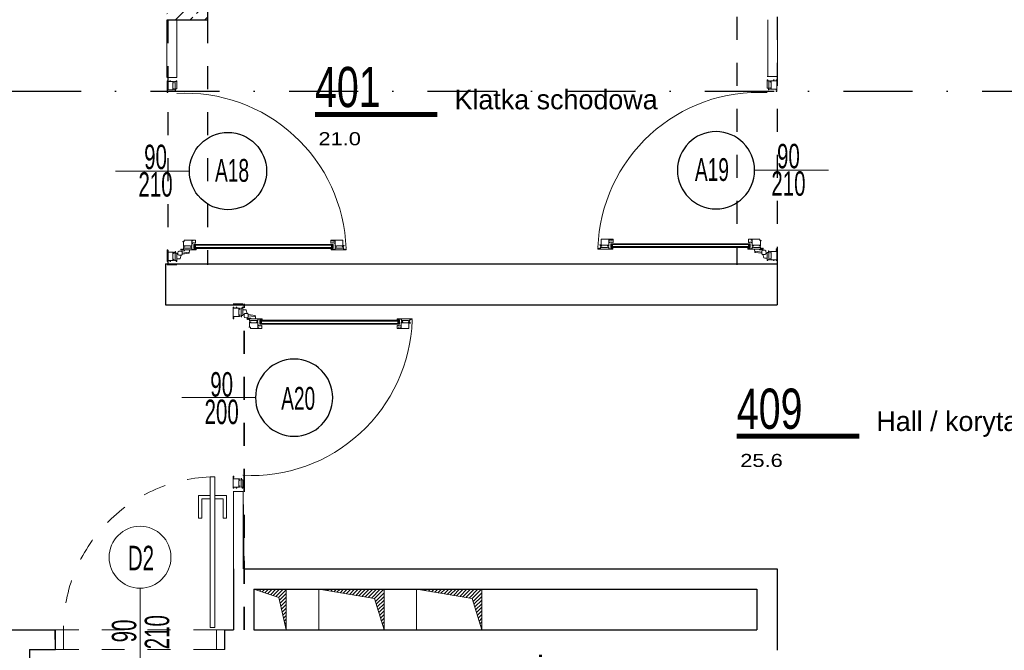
# Model space of a CAD drawing. Header units: millimetres. Extents: x 14495 to 271441, y -21035 to 2232.
# Tile 32 of 227: x 86997 to 87601, y -9747 to -9360. Entities that reach past the tile are written whole.
import ezdxf
from ezdxf.enums import TextEntityAlignment as Align

# ---------------------------------------------------------------- set-up
doc = ezdxf.new("R2010")
doc.units = ezdxf.units.MM
doc.linetypes.add('DASHDOT', pattern=[1, 0.5, -0.25, 0, -0.25])
doc.linetypes.add('DASHED', pattern=[28.222222, 14.111111, -14.111111])
for name, color, linetype in [('_1_cienkie', 251, 'Continuous'), ('A-POW-NR', 1, 'Continuous'), ('a_blok_kółko', 1, 'Continuous'), ('a_blok_opis', 1, 'Continuous'), ('a_HATCH', 9, 'Continuous'), ('A_L_PRZEK', 3, 'Continuous'), ('A_OSIE', 252, 'DASHDOT'), ('A_PROJEKTOWANE', 3, 'Continuous'), ('A_SC_DZIAlOWE', 4, 'Continuous')]:
    doc.layers.add(name, color=color, linetype=linetype)
doc.layers.add('A-POW', color=2, linetype='Continuous', plot=False)
for name, color, linetype, lineweight in [('A_ALUMINIUM', 1, 'Continuous', 13), ('A_L_CIENKA', 251, 'Continuous', 5), ('A_otwory', 251, 'Continuous', 5), ('A_Stolarka_drzwi', 1, 'Continuous', 9), ('M_drzwi', 1, 'Continuous', 5)]:
    doc.layers.add(name, color=color, linetype=linetype, lineweight=lineweight)
doc.styles.add('arial-tab', font='arial.ttf')
doc.styles.add('ARIAL1_2', font='arial.ttf', dxfattribs={"width": 1.2})
doc.styles.add('arialce', font='ARIALN.TTF')
doc.styles.add('cent', font='swissel.ttf')
doc.styles.add('ROMANS', font='romans', dxfattribs={"width": 0.6})
doc.styles.add('switz721ltexbt', font='swissel.ttf')

# ---------------------------------------------------------------- blocks, each defined once
blk = doc.blocks.new('AQQSSA')
for p, q in [((42.36, 91.05), (42.36, 93.95)), ((48.36, 91.07), (48.36, 93.97)), ((48.36, 91.07), (48.36, 93.97)), ((45.06, 85.14), (45.06, 88.34)), ((45.66, 88.34), (45.06, 88.34)), ((45.46, 88.34), (45.46, 5.91)), ((45.46, 88.34), (45.46, 85.14)), ((46.86, 88.34), (45.46, 88.34)), ((45.46, 87.34), (46.86, 88.34)), ((45.46, 88.34), (46.86, 87.34)), ((46.86, 87.34), (45.46, 87.34)), ((46.86, 88.34), (46.86, 5.91)), ((0, -45.32), (0, 0)), ((45.06, 5.91), (45.06, 2.71)), ((45.06, 2.71), (45.46, 2.71)), ((45.46, 2.71), (45.46, 5.91)), ((46.86, 2.71), (46.86, 5.91)), ((46.86, 2.71), (47.46, 2.71)), ((47.46, 5.91), (47.46, 2.71)), ((48.36, -0.01), (48.36, -2.91)), ((48.36, -0.01), (48.36, -2.91)), ((49.25, -0.01), (48.36, -0.01)), ((48.76, -2.91), (48.36, -2.91)), ((49.06, -4.59), (48.86, -3)), ((49.06, -5.71), (49.06, -4.61)), ((49.71, -0.31), (50.16, -0.28)), ((49.71, -0.31), (50.28, -4.4)), ((50.16, -0.28), (50.16, -0.1)), ((50.16, -0.1), (50.16, -0.1)), ((50.38, -0.27), (50.96, -4.43)), ((51.63, -5.09), (53.67, -5.67)), ((-57.5, -7.7), (-57.5, -13.7)), ((50.37, -7), (50.93, -7.04)), ((51.02, -7.14), (51.02, -7.7)), ((53.92, -7.7), (51.02, -7.7)), ((53.92, -6.8), (53.92, -7.7)), ((57.5, -7.7), (57.5, -13.7))]:
    blk.add_line(p, q)
at = {"linetype": 'Continuous'}
for p, q in [((42.36, 88.69), (42.36, 86.97)), ((42.8, 88.69), (42.36, 88.69)), ((42.38, 86.94), (44.21, 86.94)), ((42.55, 88.57), (42.92, 88.57)), ((42.82, 89.14), (42.76, 89.03)), ((42.78, 88.97), (42.8, 88.96)), ((42.8, 88.96), (42.8, 88.69)), ((42.92, 88.57), (42.92, 89.11)), ((44.31, 89.04), (44.08, 89.19)), ((44.08, 88.74), (44.12, 88.74)), ((44.08, 87.63), (44.08, 88.74)), ((44.08, 87.17), (44.26, 87.66)), ((44.08, 87.09), (44.08, 87.17)), ((44.26, 87.12), (44.08, 87.09)), ((44.12, 88.99), (44.29, 88.99)), ((44.12, 88.74), (44.12, 88.99)), ((44.14, 87.7), (44.12, 87.63)), ((44.26, 86.99), (44.26, 87.12)), ((42.36, 2.05), (42.36, 3.78)), ((42.8, 2.05), (42.36, 2.05)), ((42.38, 3.8), (44.21, 3.8)), ((42.82, 1.61), (42.76, 1.71)), ((42.78, 1.77), (42.8, 1.78)), ((42.8, 1.78), (42.8, 2.05)), ((44.08, 3.65), (44.08, 3.57)), ((44.26, 3.62), (44.08, 3.65)), ((44.08, 3.57), (44.26, 3.08)), ((44.08, 3.11), (44.08, 2)), ((44.08, 2), (44.12, 2)), ((44.31, 1.7), (44.08, 1.56)), ((44.14, 3.04), (44.12, 3.11)), ((44.12, 2), (44.12, 1.75)), ((44.12, 1.75), (44.29, 1.75)), ((44.26, 3.75), (44.26, 3.62)), ((45.46, 3.71), (46.86, 3.71)), ((46.86, 2.71), (45.46, 3.71)), ((46.86, 3.71), (45.46, 2.71)), ((45.46, 2.71), (46.86, 2.71))]:
    blk.add_line(p, q, dxfattribs=at)
for points in [[(45.85, 94.69), (46.24, 94.69, -0.41455), (46.26, 94.67), (46.26, 94.47, -0.466308), (46.24, 94.45), (45.93, 94.5, 0.466308), (45.91, 94.48), (45.91, 94.06, 0.520587), (45.93, 94.04), (46.18, 94.13, -0.520587), (46.21, 94.11), (46.21, 94.03, -0.315299), (46.01, 93.74), (45.91, 93.71, 0.315377), (45.87, 93.66), (45.87, 90.57, 0.315578), (45.91, 90.52), (46.01, 90.49, -0.315299), (46.21, 90.2), (46.21, 90.12, -0.520587), (46.18, 90.1), (45.93, 90.19, 0.520587), (45.91, 90.18), (45.91, 89.75, 0.466308), (45.93, 89.73), (46.24, 89.78, -0.466308), (46.26, 89.76), (46.26, 89.56, -0.414372), (46.24, 89.54), (42.86, 89.54), (42.86, 89.39), (42.76, 89.39), (42.76, 89.54), (42.54, 89.54), (42.54, 87.94), (42.76, 87.94), (42.76, 88.09), (42.86, 88.09), (42.86, 87.74, -0.414214), (42.76, 87.64), (42.76, 87.79), (42.51, 87.79), (42.51, 87.09), (42.76, 87.09), (42.76, 87.24, -0.414214), (42.86, 87.14), (42.86, 86.94), (42.38, 86.94, -0.414214), (42.36, 86.96), (42.36, 94.11, -0.414214), (42.38, 94.14), (45.62, 94.14, 0.414214), (45.67, 94.19), (45.67, 95.04, -0.414214), (45.72, 95.09), (45.8, 95.09, -0.414214), (45.85, 95.04)], [(47.96, 95.42), (47.96, 95.57, 0.414214), (47.86, 95.47), (47.86, 95.27), (48.18, 95.27), (48.18, 94.72), (46.99, 94.72, 0.414328), (46.97, 94.7), (46.97, 94.49, 0.466308), (46.99, 94.47), (47.3, 94.53, -0.466308), (47.32, 94.51), (47.32, 94.08, -0.520587), (47.3, 94.06), (47.05, 94.15, 0.520587), (47.02, 94.13), (47.02, 94.05, 0.315299), (47.22, 93.77), (47.33, 93.73, -0.315578), (47.36, 93.69), (47.36, 90.6, -0.315578), (47.33, 90.55), (47.22, 90.51, 0.315299), (47.02, 90.23), (47.02, 90.15, 0.520587), (47.05, 90.13), (47.3, 90.22, -0.520587), (47.32, 90.2), (47.32, 89.78, -0.466308), (47.3, 89.76), (46.99, 89.81, 0.466308), (46.97, 89.79), (46.97, 89.59, 0.414372), (46.99, 89.57), (47.86, 89.57), (47.86, 89.42), (47.96, 89.42), (47.96, 89.57), (48.18, 89.57), (48.18, 87.97), (47.96, 87.97), (47.96, 88.12), (47.86, 88.12), (47.86, 87.77, 0.414214), (47.96, 87.67), (47.96, 87.82), (48.21, 87.82), (48.21, 87.12), (47.96, 87.12), (47.96, 87.27, 0.414214), (47.86, 87.17), (47.86, 86.97), (48.33, 86.97, 0.414214), (48.36, 86.99), (48.36, 96.24, 0.414214), (48.33, 96.27), (47.86, 96.27), (47.86, 96.07, 0.414214), (47.96, 95.97), (47.96, 96.12), (48.21, 96.12), (48.21, 95.42)], [(46.28, -3.63), (46.28, -3.43, 0.466308), (46.25, -3.41), (45.95, -3.46, -0.466308), (45.92, -3.44), (45.92, -3.02, -0.520587), (45.95, -3), (46.2, -3.09, 0.520587), (46.22, -3.07), (46.22, -2.99, 0.315299), (46.02, -2.71), (45.92, -2.67, -0.315578), (45.89, -2.62), (45.89, 0.47, -0.315578), (45.92, 0.51), (46.02, 0.55, 0.315299), (46.22, 0.83), (46.22, 0.91, 0.520587), (46.2, 0.93), (45.95, 0.84, -0.520587), (45.92, 0.86), (45.92, 1.29, -0.466308), (45.95, 1.31), (46.25, 1.25, 0.466308), (46.28, 1.27), (46.28, 1.48, 0.414294), (46.26, 1.5), (44.56, 1.5), (44.56, 2), (44.2, 2), (44.16, 1.85), (44.16, 1.8), (44.36, 1.8), (44.36, 1.5), (43.48, 1.5), (43.46, 1.47), (43.43, 1.5), (42.56, 1.5), (42.56, 1.8), (42.76, 1.8), (42.76, 1.85), (42.72, 2), (42.36, 2), (42.36, -3.1), (43.11, -3.1, -0.414214), (43.16, -3.15), (43.16, -4, 0.414214), (43.21, -4.05), (43.29, -4.05, 0.414214), (43.34, -4), (43.34, -3.7, -0.414214), (43.39, -3.65), (46.26, -3.65, 0.414261)], [(47.96, -4.35), (47.96, -4.5, -0.414214), (47.86, -4.4), (47.86, -4.2), (48.18, -4.2), (48.18, -3.65), (46.99, -3.65, -0.414328), (46.97, -3.63), (46.97, -3.43, -0.466308), (46.99, -3.41), (47.3, -3.46, 0.466308), (47.32, -3.44), (47.32, -3.02, 0.520587), (47.3, -3), (47.05, -3.09, -0.520587), (47.02, -3.07), (47.02, -2.99, -0.315299), (47.22, -2.71), (47.33, -2.67, 0.315578), (47.36, -2.62), (47.36, 0.47, 0.315578), (47.33, 0.52), (47.22, 0.55, -0.315299), (47.02, 0.83), (47.02, 0.92, -0.520587), (47.05, 0.93), (47.3, 0.85, 0.520587), (47.32, 0.86), (47.32, 1.29, 0.466308), (47.3, 1.31), (46.99, 1.25, -0.466308), (46.97, 1.27), (46.97, 1.48, -0.414372), (46.99, 1.5), (47.86, 1.5), (47.86, 1.65), (47.96, 1.65), (47.96, 1.5), (48.18, 1.5), (48.18, 3.1), (47.96, 3.1), (47.96, 2.95), (47.86, 2.95), (47.86, 3.3, -0.414214), (47.96, 3.4), (47.96, 3.25), (48.21, 3.25), (48.21, 3.95), (47.96, 3.95), (47.96, 3.8, -0.414214), (47.86, 3.9), (47.86, 4.1), (48.33, 4.1, -0.414214), (48.36, 4.07), (48.36, -5.18, -0.414214), (48.33, -5.2), (47.86, -5.2), (47.86, -5, -0.414214), (47.96, -4.9), (47.96, -5.05), (48.21, -5.05), (48.21, -4.35)], [(-49.81, -9.07, -0.414214), (-49.83, -9.09), (-50.04, -9.09, -0.466982), (-50.06, -9.06), (-50, -8.75, 0.466982), (-50.02, -8.73), (-50.45, -8.73, 0.520198), (-50.47, -8.76), (-50.38, -9, -0.520198), (-50.4, -9.03), (-50.48, -9.03, -0.315377), (-50.76, -8.83), (-50.8, -8.73, 0.315377), (-50.84, -8.7), (-53.93, -8.7, 0.315377), (-53.98, -8.73), (-54.02, -8.83, -0.315377), (-54.3, -9.03), (-54.38, -9.03, -0.520822), (-54.4, -9), (-54.31, -8.76, 0.520822), (-54.33, -8.73), (-54.75, -8.73, 0.466529), (-54.77, -8.76), (-54.72, -9.06, -0.466529), (-54.74, -9.09), (-54.94, -9.09, -0.414214), (-54.96, -9.07), (-54.96, -7.88), (-55.26, -7.88), (-55.26, -8.1), (-55.31, -8.1), (-55.46, -8.06), (-55.46, -7.7), (-50.39, -7.7, -0.414214), (-50.36, -7.72), (-50.36, -8.45, 0.414214), (-50.31, -8.5), (-49.46, -8.5, -0.414214), (-49.41, -8.55), (-49.41, -8.63, -0.414214), (-49.46, -8.68), (-49.81, -8.68)], [(-54.94, -12.6), (-54.96, -12.57), (-54.96, -11.7), (-55.26, -11.7), (-55.26, -11.9), (-55.31, -11.9), (-55.46, -11.86), (-55.46, -11.5), (-54.96, -11.5), (-54.96, -9.8, -0.414214), (-54.94, -9.78), (-54.74, -9.78, -0.466723), (-54.72, -9.8), (-54.77, -10.11, 0.466723), (-54.75, -10.13), (-54.33, -10.13, 0.520693), (-54.31, -10.1), (-54.4, -9.86, -0.520693), (-54.38, -9.83), (-54.3, -9.83, -0.315377), (-54.02, -10.03), (-53.98, -10.13, 0.315377), (-53.93, -10.17), (-50.84, -10.17, 0.315377), (-50.8, -10.13), (-50.76, -10.03, -0.315377), (-50.48, -9.83), (-50.4, -9.83, -0.520567), (-50.38, -9.86), (-50.47, -10.1, 0.520567), (-50.45, -10.13), (-50.02, -10.13, 0.466308), (-50, -10.11), (-50.06, -9.8, -0.466308), (-50.04, -9.78), (-49.83, -9.78, -0.414214), (-49.81, -9.8), (-49.81, -13.52), (-49.26, -13.52), (-49.26, -13.2), (-49.06, -13.2, -0.414214), (-48.96, -13.3), (-49.11, -13.3), (-49.11, -13.55), (-48.41, -13.55), (-48.41, -13.3), (-48.56, -13.3, -0.414214), (-48.46, -13.2), (-48.26, -13.2), (-48.26, -13.67, -0.414214), (-48.29, -13.7), (-55.46, -13.7), (-55.46, -13.34), (-55.31, -13.3), (-55.26, -13.3), (-55.26, -13.5), (-54.96, -13.5), (-54.96, -12.62)], [(54.94, -12.6), (54.96, -12.57), (54.96, -11.7), (55.26, -11.7), (55.26, -11.9), (55.32, -11.9), (55.46, -11.86), (55.46, -11.5), (54.96, -11.5), (54.96, -9.8, 0.414214), (54.94, -9.78), (54.74, -9.78, 0.466723), (54.72, -9.8), (54.78, -10.11, -0.466723), (54.76, -10.13), (54.33, -10.13, -0.520693), (54.31, -10.1), (54.4, -9.86, 0.520693), (54.38, -9.83), (54.3, -9.83, 0.315377), (54.02, -10.03), (53.98, -10.13, -0.315377), (53.93, -10.17), (50.84, -10.17, -0.315377), (50.8, -10.13), (50.76, -10.03, 0.315377), (50.48, -9.83), (50.4, -9.83, 0.520567), (50.38, -9.86), (50.47, -10.1, -0.520567), (50.45, -10.13), (50.02, -10.13, -0.466308), (50, -10.11), (50.06, -9.8, 0.466308), (50.04, -9.78), (49.83, -9.78, 0.414214), (49.81, -9.8), (49.81, -13.52), (49.26, -13.52), (49.26, -13.2), (49.06, -13.2, 0.414214), (48.96, -13.3), (49.11, -13.3), (49.11, -13.55), (48.41, -13.55), (48.41, -13.3), (48.56, -13.3, 0.414214), (48.46, -13.2), (48.26, -13.2), (48.26, -13.67, 0.414214), (48.29, -13.7), (55.46, -13.7), (55.46, -13.34), (55.31, -13.3), (55.26, -13.3), (55.26, -13.5), (54.96, -13.5), (54.96, -12.62)], [(49.81, -9.07, 0.414214), (49.83, -9.09), (50.04, -9.09, 0.466982), (50.06, -9.06), (50, -8.75, -0.466982), (50.02, -8.73), (50.45, -8.73, -0.520198), (50.47, -8.76), (50.38, -9, 0.520198), (50.4, -9.03), (50.48, -9.03, 0.315377), (50.76, -8.83), (50.8, -8.73, -0.315377), (50.85, -8.7), (53.93, -8.7, -0.315377), (53.98, -8.73), (54.02, -8.83, 0.315377), (54.3, -9.03), (54.38, -9.03, 0.520822), (54.4, -9), (54.31, -8.76, -0.520822), (54.33, -8.73), (54.76, -8.73, -0.466529), (54.78, -8.76), (54.72, -9.06, 0.466529), (54.74, -9.09), (54.94, -9.09, 0.414214), (54.96, -9.07), (54.96, -7.88), (55.26, -7.88), (55.26, -8.1), (55.31, -8.1), (55.46, -8.06), (55.46, -7.7), (50.39, -7.7, 0.414214), (50.36, -7.72), (50.36, -8.45, -0.414214), (50.31, -8.5), (49.46, -8.5, 0.414214), (49.41, -8.55), (49.41, -8.63, 0.414214), (49.46, -8.68), (49.81, -8.68)]]:
    blk.add_lwpolyline(points, format="xyb", close=True)
blk.add_lwpolyline([(45.06, 2.71), (47.46, 2.71), (47.46, 88.34), (45.06, 88.34)], close=True)
for centre, radius, start, end in [((50.94, -2.44), 98.71, 92.02188, 183.05228), ((48.76, -3.01), 0.1, 6.97289, 90), ((48.86, -4.61), 0.2, 359.96581, 6.97289), ((55.06, -5.7), 6, 172.17523, 187.82472), ((49.61, -4.95), 0.5, 97.82442, 172.17583), ((49.29, -4.05), 4.04, 77.58938, 90.54654), ((50.36, -10.4), 6, 82.17523, 97.82471), ((50.19, -0.3), 0.2, 7.91309, 97.91309), ((51.11, -4.95), 0.5, 7.82412, 82.17524), ((45.66, -5.7), 6, 1.91021, 7.82472), ((45.66, -5.7), 6, 352.17528, 358.08979), ((53.61, -5.86), 0.2, 13.55208, 74.20041), ((49.88, -6.77), 4.04, 359.45346, 13.55208), ((49.61, -6.45), 0.5, 187.82412, 262.17514), ((50.36, -1), 6, 262.17525, 269.99997), ((50.36, -1), 6, 269.99997, 277.82475), ((50.92, -7.14), 0.1, 0, 85.31364), ((51.11, -6.45), 0.5, 277.82451, 352.17588)]:
    blk.add_arc(centre, radius, start, end)
for centre, radius, start, end in [((42.38, 86.97), 0.025, 180, 270), ((42.55, 88.52), 0.05, 90, 101.64057), ((42.8, 89.01), 0.04, 150.00003, 240), ((42.87, 89.11), 0.05, 0, 150.00003), ((44.05, 89.15), 0.0493, 44.70716, 180.77228), ((44.1, 87.63), 0.02, 180, 339.99993), ((44.2, 87.68), 0.06, 339.99996, 159.99996), ((44.21, 86.99), 0.05, 270, 0), ((44.29, 89.02), 0.0307, 271.26287, 44.51566), ((42.38, 3.78), 0.025, 90, 180), ((42.8, 1.73), 0.04, 120, 209.99997), ((42.87, 1.63), 0.05, 209.99997, 0), ((44.1, 3.11), 0.02, 20.00007, 180), ((44.2, 3.06), 0.06, 200.00004, 20.00004), ((44.21, 3.75), 0.05, 0, 90), ((44.29, 1.72), 0.0307, 315.48434, 88.73713), ((45.66, -5.7), 6, 358.08979, 1.91021)]:
    blk.add_arc(centre, radius, start, end, dxfattribs=at)
at = {"layer": 'a_blok_kółko'}
blk.add_circle((0, 23.7), 23.7, dxfattribs=at)
at = {"layer": 'a_blok_kółko', "style": 'ROMANS', "width": 0.6}
blk.add_attdef('AL6C', text='', height=13, dxfattribs=at).set_placement((-0.43, 26.21), align=Align.MIDDLE)
blk.add_attdef('FD1-8', text='', height=13, rotation=90, dxfattribs=at).set_placement((6.15, -50.49), align=Align.RIGHT)
at = {"layer": 'a_blok_opis', "style": 'ROMANS', "width": 0.6}
for tag, p in [('90', (-8.71, -20.77)), ('200', (8.16, -20.77))]:
    blk.add_attdef(tag, text='', height=13, rotation=90, dxfattribs=at).set_placement(p, align=Align.MIDDLE)
blk = doc.blocks.new('SSCVCFDSS')
blk.add_line((0, 50.02), (0, 0))
blk.add_circle((0, -19), 19)
at = {"style": 'ROMANS', "text_generation_flag": 4, "width": 0.6}
blk.add_attdef('FD1-8', text='', height=13, rotation=270, dxfattribs=at).set_placement((6.15, 55.19), align=Align.RIGHT)
for tag, p in [('90', (-8.71, 25.47)), ('200', (8.16, 25.47))]:
    blk.add_attdef(tag, text='', height=13, rotation=270, dxfattribs=at).set_placement(p, align=Align.MIDDLE)
blk.add_attdef('AL6C', text='', height=13, dxfattribs=at).set_placement((-0.56, -18.64), align=Align.MIDDLE)
blk = doc.blocks.new('DRZWI Z OSCIEZNICA NIEOKALAJACA 90')
at = {"linetype": 'DASHED'}
for p, q in [((-12, 5), (-12, 99)), ((0, 5), (0, 99))]:
    blk.add_line(p, q, dxfattribs=at)
at = {"ltscale": 0.05}
blk.add_line((-39.5, 52), (25.59, 52), dxfattribs=at)
for points in [[(-12, 99), (-12, 104), (0, 104), (0, 99)], [(93.91, 9.01), (1.43, 9.01), (1.43, 6.01), (93.91, 6.01)], [(-12, 0), (-12, 5), (0, 5), (0, 0)]]:
    blk.add_lwpolyline(points, close=True)
for points in [[(82.48, 9.01), (82.48, 16.01), (68.48, 16.01), (68.48, 14.01), (80.48, 14.01), (80.48, 9.01)], [(82.48, 6.01), (82.48, -0.99), (68.48, -0.99), (68.48, 1.01), (80.48, 1.01), (80.48, 6.01)]]:
    blk.add_lwpolyline(points)
at = {"linetype": 'DASHED'}
blk.add_arc((0, 5), 94, 2.44751, 90, dxfattribs=at)
blk = doc.blocks.new('POW')
at = {"const_width": 5}
blk.add_lwpolyline([(125.3, 0), (0, 0)], dxfattribs=at)
at = {"style": 'switz721ltexbt'}
blk.add_attdef('001', (-1.8, 12.3), '', height=41.2, dxfattribs=at)

msp = doc.modelspace()

# ---------------------------------------------------------------- hatches: boundary and pattern name
at = {"layer": 'a_HATCH', "linetype": 'Continuous', "lineweight": 13}
h = msp.add_hatch(dxfattribs=at)
h.set_pattern_fill('ANSI33', color=256, scale=2, style=0)
h.set_pattern_definition([(45, (-6349.884, 75.376), (-8.9802561, 8.9802561), []), (45, (-6340.904, 75.376), (-8.9802561, 8.9802561), [6.35, -3.175])])
h.paths.add_polyline_path([(86925.83, -9109.96), (86917.09, -9109.96), (86917.09, -8864.83), (87087.09, -8864.83), (87087.09, -9109.96), (87045.83, -9109.96), (87045.83, -9134.96), (87087.16, -9134.96), (87087.16, -9360.33), (87112.09, -9360.33), (87112.09, -8864.96), (87168.54, -8864.96), (87168.61, -8840.83), (86823.61, -8839.83), (86823.61, -8864.83), (86892.09, -8864.83), (86892.09, -9134.96), (86925.83, -9134.96)])
at = {"layer": 'A_otwory', "linetype": 'Continuous', "lineweight": 13}
h = msp.add_hatch(dxfattribs=at)
h.set_pattern_fill('ANSI31', color=256, scale=0.5, style=0)
h.set_pattern_definition([(45, (-13645.8164, -6650.2952), (-1.122532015, 1.122532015), [])])
h.paths.add_polyline_path([(87160.45, -9709.33), (87140.45, -9709.33), (87155.81, -9714.46), (87160.45, -9734.33)])
h = msp.add_hatch(dxfattribs=at)
h.set_pattern_fill('ANSI31', color=256, scale=0.5, style=0)
h.set_pattern_definition([(45, (-2446.8208, 117.99), (-1.122532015, 1.122532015), [])])
h.paths.add_polyline_path([(87220.45, -9709.33), (87180.45, -9709.33), (87214.59, -9715.1), (87220.45, -9734.33)])
h = msp.add_hatch(dxfattribs=at)
h.set_pattern_fill('ANSI31', color=256, scale=0.5, style=0)
h.set_pattern_definition([(45, (-2386.8208, 117.99), (-1.122532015, 1.122532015), [])])
h.paths.add_polyline_path([(87280.45, -9709.33), (87240.45, -9709.33), (87274.59, -9715.1), (87280.45, -9734.33)])

# ---------------------------------------------------------------- linework, layer by layer
at = {"layer": '_1_cienkie', "linetype": 'DASHED'}
for p, q in [((87437.09, -9329.96), (87437.09, -9510.33)), ((87461.76, -9329.96), (87461.76, -9510.33)), ((87087.67, -9360.33), (87087.67, -9510.33)), ((87112.09, -9360.33), (87112.09, -9510.33)), ((87134.54, -9734.33), (87134.54, -9534.33)), ((87134.54, -9734.33), (87134.54, -9534.33)), ((87134.76, -9734.33), (87134.76, -9534.33)), ((87134.76, -9734.33), (87134.76, -9534.33)), ((87134.76, -9734.33), (87134.76, -9534.33)), ((87134.76, -9734.33), (87134.76, -9534.33)), ((87134.76, -9734.33), (87134.76, -9534.33))]:
    msp.add_line(p, q, dxfattribs=at)
at = {"layer": 'A_ALUMINIUM'}
for p, q in [((87087.16, -9395.33), (87087.16, -9360.33)), ((87087.16, -9395.33), (87087.16, -9360.33)), ((87093.16, -9395.33), (87093.16, -9360.33)), ((87093.16, -9395.33), (87093.16, -9360.33)), ((87456.09, -9394.96), (87456.09, -9359.96)), ((87462.09, -9394.96), (87462.09, -9359.96)), ((87127.95, -9649.33), (87127.95, -9734.33)), ((87127.95, -9649.33), (87127.95, -9734.33)), ((87133.95, -9649.33), (87133.95, -9696.83)), ((87133.95, -9649.33), (87134.54, -9696.83))]:
    msp.add_line(p, q, dxfattribs=at)
at = {"layer": 'A_L_CIENKA', "linetype": 'Continuous', "lineweight": 13}
for p, q in [((87160.45, -9709.33), (87160.45, -9734.33)), ((87180.45, -9709.33), (87180.45, -9734.33)), ((87220.45, -9709.33), (87220.45, -9734.33)), ((87240.45, -9709.33), (87240.45, -9734.33))]:
    msp.add_line(p, q, dxfattribs=at)
at = {"layer": 'A_L_PRZEK'}
msp.add_line((87112.09, -9360.33), (87087.16, -9360.33), dxfattribs=at)
at = {"layer": 'A_OSIE', "ltscale": 85}
msp.add_line((86311.12, -9403.86), (88237.2, -9403.86), dxfattribs=at)
at = {"layer": 'A_otwory', "linetype": 'Continuous', "lineweight": 13}
for q in [(87140.45, -9709.33), (87160.45, -9734.33)]:
    msp.add_line((87155.81, -9714.46), q, dxfattribs=at)
for points in [[(87140.45, -9709.33), (87140.45, -9734.33), (87160.45, -9734.33), (87160.45, -9709.33), (87140.45, -9709.33)], [(87180.45, -9709.33), (87180.45, -9734.33), (87220.45, -9734.33), (87220.45, -9709.33), (87180.45, -9709.33), (87214.59, -9715.1), (87220.45, -9734.33)], [(87240.45, -9709.33), (87240.45, -9734.33), (87280.45, -9734.33), (87280.45, -9709.33), (87240.45, -9709.33), (87274.59, -9715.1), (87280.45, -9734.33)]]:
    msp.add_lwpolyline(points, dxfattribs=at)
at = {"layer": 'A_PROJEKTOWANE'}
for p, q in [((87112.09, -8864.96), (87112.09, -9360.33)), ((87086.34, -9509.83), (87086.34, -9534.83)), ((87086.34, -9509.83), (87461.59, -9509.83)), ((87134.76, -9509.83), (87422.15, -9509.83)), ((87422.15, -9509.83), (87461.59, -9509.83)), ((87461.76, -9509.83), (87461.76, -9534.83)), ((87086.34, -9534.83), (87461.76, -9534.83)), ((87110.76, -9534.83), (87422.15, -9534.83)), ((87422.15, -9534.83), (87461.76, -9534.83))]:
    msp.add_line(p, q, dxfattribs=at)
at = {"layer": 'A_SC_DZIAlOWE'}
for p, q in [((87127.95, -9696.83), (87127.95, -9734.33)), ((87134.54, -9696.83), (87461.76, -9696.83)), ((87461.76, -9696.83), (87461.76, -9746.83)), ((87140.45, -9709.33), (87140.45, -9734.33)), ((87140.45, -9709.33), (87140.45, -9734.33)), ((87140.45, -9709.33), (87449.26, -9709.33)), ((87449.26, -9709.33), (87449.26, -9734.33)), ((86970.62, -9734.33), (87018.64, -9734.33)), ((87018.65, -9746.33), (87018.64, -9734.28)), ((87122.64, -9746.33), (87122.63, -9734.19)), ((87122.64, -9746.33), (87122.65, -9734.28)), ((87122.65, -9734.33), (87127.95, -9734.33)), ((87140.45, -9734.33), (87449.26, -9734.33)), ((87002.83, -9746.33), (87002.83, -10032.33)), ((87002.83, -9746.33), (87018.65, -9746.33))]:
    msp.add_line(p, q, dxfattribs=at)

# ---------------------------------------------------------------- block references
at = {"layer": 'A-POW-NR'}
ref = msp.add_blockref('POW', (87178.05, -9418.12), dxfattribs=dict(at, xscale=0.6, yscale=0.6, zscale=0.6))
ref.add_attrib('88,88', '21.0', dxfattribs={"layer": 'A-POW', "height": 8, "style": 'ARIAL1_2', "width": 1.2}).set_placement((87206.27, -9436.97), align=Align.RIGHT)
ref.add_attrib('POKOJ', 'Klatka schodowa', (87263.73, -9414.91), dxfattribs={"layer": 'A-POW', "height": 12, "style": 'arialce', "width": 1.2})
ref.add_attrib('001', '401', (87178.05, -9413.61), dxfattribs={"layer": '0', "height": 24.71, "style": 'switz721ltexbt', "width": 0.7})
ref = msp.add_blockref('POW', (87437.06, -9615.49), dxfattribs=dict(at, xscale=0.6, yscale=0.6, zscale=0.6))
ref.add_attrib('88,88', '25.6', dxfattribs={"layer": 'A-POW', "height": 8, "style": 'ARIAL1_2', "width": 1.2}).set_placement((87465.28, -9634.34), align=Align.RIGHT)
ref.add_attrib('POKOJ', 'Hall / korytarz', (87522.74, -9612.28), dxfattribs={"layer": 'A-POW', "height": 12, "style": 'arialce', "width": 1.2})
ref.add_attrib('001', '409', (87437.06, -9610.97), dxfattribs={"layer": '0', "height": 24.71, "style": 'switz721ltexbt', "width": 0.7})
ref = msp.add_blockref('POW', (87320.64, -10015.15), dxfattribs=dict(at, xscale=0.6, yscale=0.6, zscale=0.6, rotation=90))
ref.add_attrib('88,88', '5.1', dxfattribs={"layer": 'A-POW', "height": 8, "rotation": 90, "style": 'ARIAL1_2', "width": 1.2}).set_placement((87339.5, -9986.93), align=Align.RIGHT)
ref.add_attrib('POKOJ', '  pom. hig.-sanit. person.', (87317.43, -9929.47), dxfattribs={"layer": 'A-POW', "height": 12, "rotation": 90, "style": 'arialce', "width": 1.2})
ref.add_attrib('001', '408', (87316.13, -10015.15), dxfattribs={"layer": '0', "height": 24.71, "rotation": 90, "style": 'switz721ltexbt', "width": 0.7})
at = {"layer": 'A_ALUMINIUM'}
ref = msp.add_blockref('AQQSSA', (87100.94, -9452.83), dxfattribs=dict(at, rotation=270.0000000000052))
ref.add_attrib('90', '90', dxfattribs={"layer": 'a_blok_opis', "height": 15, "rotation": 180, "style": 'cent', "text_generation_flag": 6, "width": 0.6}).set_placement((87080.17, -9444.12), align=Align.MIDDLE)
ref.add_attrib('200', '210', dxfattribs={"layer": 'a_blok_opis', "height": 15, "rotation": 180, "style": 'cent', "text_generation_flag": 6, "width": 0.6}).set_placement((87080.17, -9460.98), align=Align.MIDDLE)
ref.add_attrib('AL6C', 'A18', dxfattribs={"layer": 'a_blok_kółko', "height": 14, "style": 'cent', "width": 0.6}).set_placement((87127.14, -9452.39), align=Align.MIDDLE)
ref = msp.add_blockref('AQQSSA', (87447.99, -9452.33), dxfattribs=dict(at, xscale=-1, rotation=89.99999999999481))
ref.add_attrib('90', '90', dxfattribs={"layer": 'a_blok_opis', "height": 15, "rotation": 180, "style": 'cent', "text_generation_flag": 6, "width": 0.6}).set_placement((87468.76, -9443.62), align=Align.MIDDLE)
ref.add_attrib('200', '210', dxfattribs={"layer": 'a_blok_opis', "height": 15, "rotation": 180, "style": 'cent', "text_generation_flag": 6, "width": 0.6}).set_placement((87468.76, -9460.48), align=Align.MIDDLE)
ref.add_attrib('AL6C', 'A19', dxfattribs={"layer": 'a_blok_kółko', "height": 14, "style": 'cent', "width": 0.6}).set_placement((87421.78, -9451.89), align=Align.MIDDLE)
ref = msp.add_blockref('AQQSSA', (87141.53, -9591.83), dxfattribs=dict(at, xscale=-1, rotation=269.9999999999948))
ref.add_attrib('90', '200', dxfattribs={"layer": 'a_blok_opis', "height": 15, "rotation": 180, "style": 'cent', "text_generation_flag": 6, "width": 0.6}).set_placement((87120.76, -9600.53), align=Align.MIDDLE)
ref.add_attrib('200', '90', dxfattribs={"layer": 'a_blok_opis', "height": 15, "rotation": 180, "style": 'cent', "text_generation_flag": 6, "width": 0.6}).set_placement((87120.76, -9583.67), align=Align.MIDDLE)
ref.add_attrib('AL6C', 'A20', dxfattribs={"layer": 'a_blok_kółko', "height": 14, "style": 'cent', "width": 0.6}).set_placement((87167.74, -9592.26), align=Align.MIDDLE)
at = {"layer": 'A_Stolarka_drzwi', "rotation": 89.9999999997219}
msp.add_blockref('DRZWI Z OSCIEZNICA NIEOKALAJACA 90', (87122.65, -9734.33), dxfattribs=at)
at = {"layer": 'M_drzwi'}
ref = msp.add_blockref('SSCVCFDSS', (87070.65, -9708.74), dxfattribs=dict(at, rotation=180.0000000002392))
ref.add_attrib('90', '210', dxfattribs={"layer": '0', "height": 15, "rotation": 270, "style": 'cent', "text_generation_flag": 6, "width": 0.6}).set_placement((87081.03, -9735.72), align=Align.MIDDLE)
ref.add_attrib('200', '90', dxfattribs={"layer": '0', "height": 15, "rotation": 270, "style": 'cent', "text_generation_flag": 6, "width": 0.6}).set_placement((87060.82, -9734.96), align=Align.MIDDLE)
ref.add_attrib('AL6C', 'D2', dxfattribs={"layer": '0', "height": 15, "style": 'arial-tab', "width": 0.6}).set_placement((87071.21, -9690.1), align=Align.MIDDLE)

doc.saveas('drawing.dxf')
